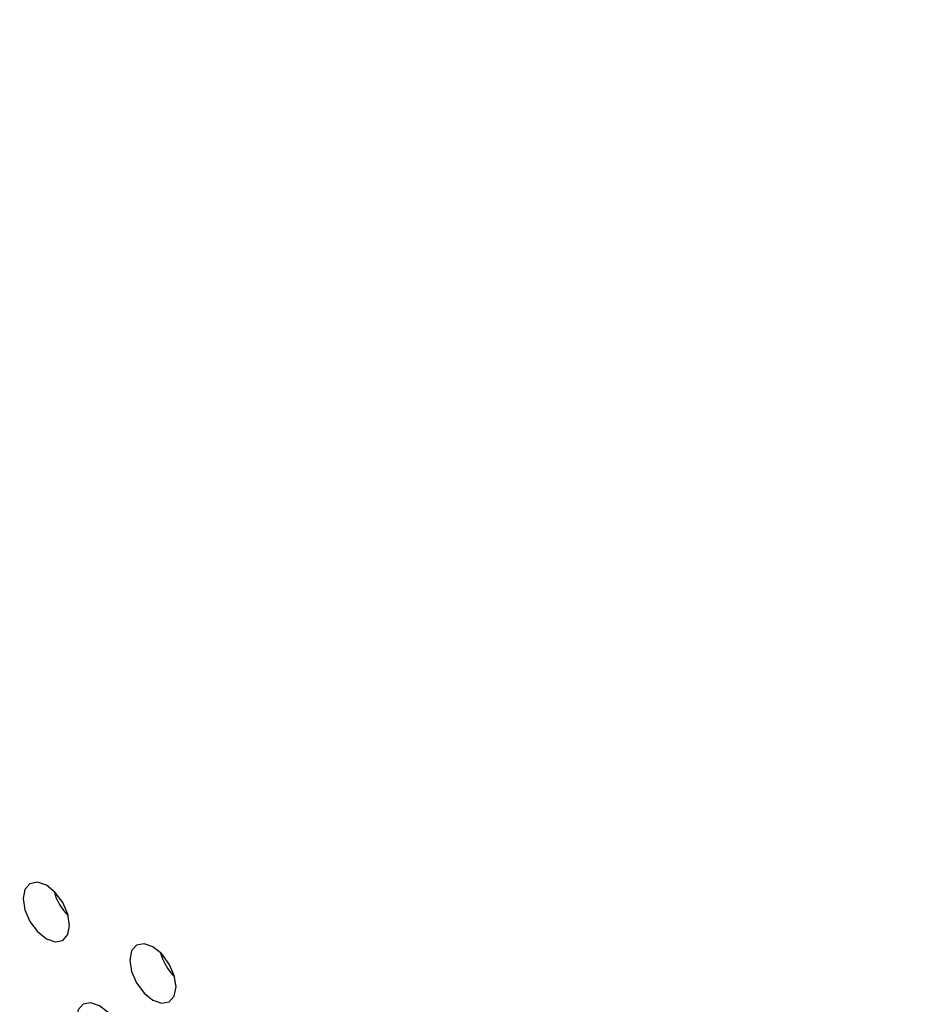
# Model space of a CAD drawing. Header units: millimetres. Extents: x 0 to 844, y -2 to 552.
# Tile 87 of 151: x 635.35 to 638.65, y 415.82 to 419.4. Entities that reach past the tile are written whole.
import ezdxf

# ---------------------------------------------------------------- set-up
doc = ezdxf.new("R2010")
doc.units = ezdxf.units.MM
doc.styles.get("Standard").update_dxf_attribs({"font": 'GOTHIC.TTF'})
doc.dimstyles.new('SLDDIMSTYLE7', dxfattribs={"dimtxt": 0.18, "dimasz": 1.3208, "dimexe": 0, "dimexo": 0.0625, "dimgap": 0, "dimtad": 0, "dimtih": 1, "dimtoh": 1, "dimdec": 0, "dimrnd": 1e-09, "dimzin": 0, "dimdsep": 46, "dimtxsty": 'STANDARD', "dimblk1": 'DOT', "dimblk2": 'DOT', "dimsah": 1, "dimcen": 0.09, "dimadec": 0, "dimazin": 0, "dimtfac": 1.3208, "dimtdec": 0, "dimtofl": 0, "dimtmove": 0, "dimatfit": 3, "dimldrblk": 'DOT', "dimfxl": 1, "dimfrac": 2, "dimtolj": 1, "dimtzin": 0, "dimarcsym": 0})

# ---------------------------------------------------------------- blocks, each defined once
blk = doc.blocks.new('_Dot')
at = {"color": 0, "linetype": 'ByBlock', "lineweight": -2}
blk.add_line((-0.5, 0), (-1, 0), dxfattribs=at)
at = {"color": 0, "linetype": 'ByBlock', "const_width": 0.5}
blk.add_lwpolyline([(-0.25, 0, 1), (0.25, 0, 1)], format="xyb", close=True, dxfattribs=at)

msp = doc.modelspace()

# ---------------------------------------------------------------- linework, layer by layer
at = {"color": 7, "linetype": 'Continuous', "lineweight": 25, "flags": 128}
for points in [[(635.5291, 416.1062), (635.5227, 416.1471), (635.5044, 416.1892), (635.4771, 416.2261), (635.4449, 416.2521), (635.4127, 416.2633), (635.3854, 416.2579), (635.3671, 416.2369), (635.3607, 416.2034), (635.3671, 416.1625), (635.3854, 416.1205), (635.4127, 416.0836), (635.4449, 416.0576), (635.4771, 416.0464), (635.5044, 416.0517), (635.5227, 416.0727), (635.5291, 416.1062)], [(635.917, 415.8823), (635.9106, 415.9232), (635.8923, 415.9653), (635.865, 416.0021), (635.8328, 416.0281), (635.8006, 416.0393), (635.7733, 416.034), (635.755, 416.013), (635.7486, 415.9795), (635.755, 415.9386), (635.7733, 415.8965), (635.8006, 415.8597), (635.8328, 415.8337), (635.865, 415.8225), (635.8923, 415.8278), (635.9106, 415.8488), (635.917, 415.8823)], [(635.7231, 415.6676), (635.7166, 415.7085), (635.6984, 415.7506), (635.6711, 415.7874), (635.6389, 415.8134), (635.6066, 415.8246), (635.5793, 415.8193), (635.5611, 415.7983), (635.5547, 415.7648), (635.5611, 415.7239), (635.5793, 415.6818), (635.6066, 415.645), (635.6389, 415.619), (635.6711, 415.6078), (635.6984, 415.6131), (635.7166, 415.6341), (635.7231, 415.6676)]]:
    msp.add_lwpolyline(points, dxfattribs=at)
at = {"color": 7, "linetype": 'Continuous', "lineweight": 25}
for centre, start, end in [((635.6625, 416.2804), 194.7988, 225.1958), ((636.0504, 416.0565), 194.7975, 225.1957)]:
    msp.add_arc(centre, 0.1961, start, end, dxfattribs=at)

# ---------------------------------------------------------------- leaders
at = {"color": 7, "linetype": 'Continuous', "lineweight": 0}
msp.add_leader([(637.987, 432.771), (612.4812, 399.713), (606.1312, 399.713)], dimstyle='SLDDIMSTYLE7', dxfattribs=at)

doc.saveas('drawing.dxf')
